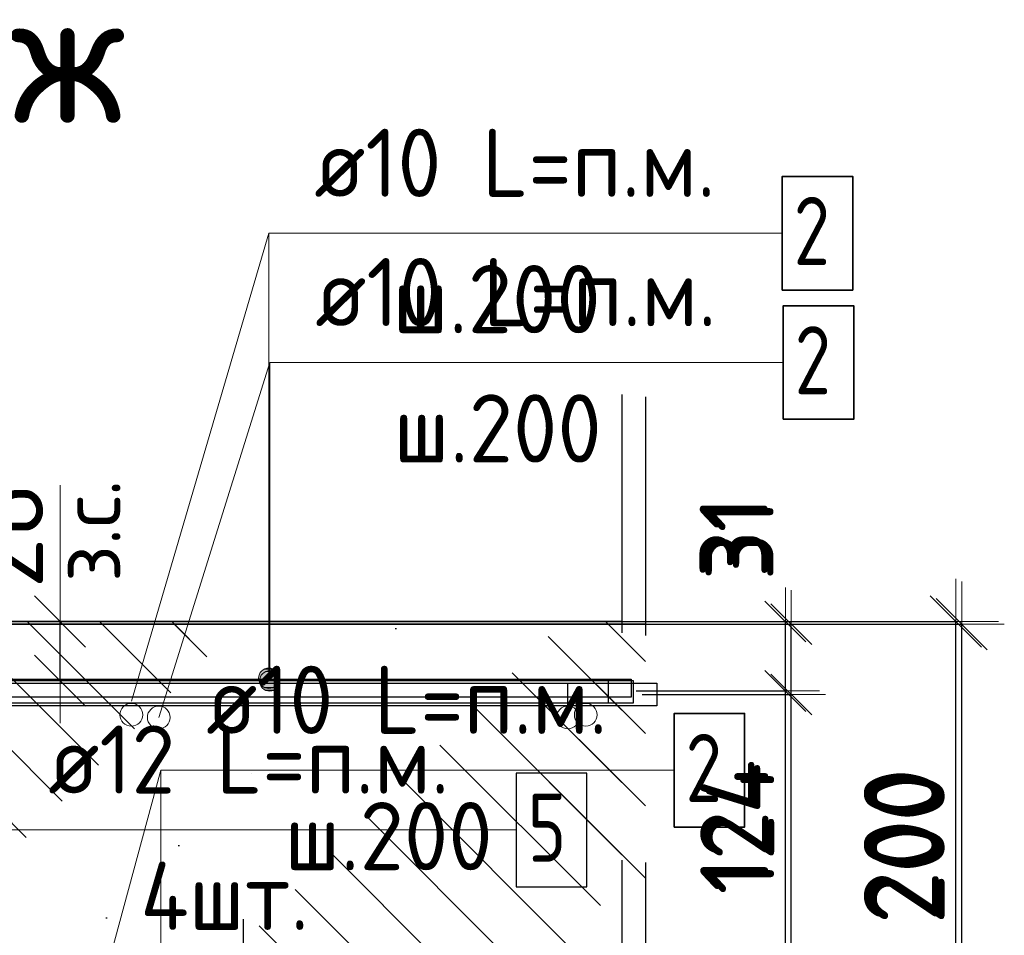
# Model space of a CAD drawing. Header units: metres. Extents: x -38 to 97, y -15 to 21.
# Tile 40 of 229: x 72.451 to 72.884, y 2.407 to 2.81. Entities that reach past the tile are written whole.
import ezdxf

# ---------------------------------------------------------------- set-up
doc = ezdxf.new("R2010")
doc.units = ezdxf.units.M
doc.header["$PDMODE"] = 65
doc.linetypes.add('______4', pattern=[0.135, 0.105, -0.03])
for name, color, linetype, lineweight in [('XR$3$Арм. стержнями верхней зоны', 180, 'Continuous', 35), ('XR$3$Арм.стержн. Арматура края', 96, 'Continuous', 35), ('XR$3$Размерная линия (1)', 7, 'Continuous', 13), ('XR$3$Размерная линия_ общее', 7, 'Continuous', 13), ('XR$4$Арм. стержнями верхней зоны', 180, 'Continuous', 35), ('XR$4$ВК__отв в полу 1-2 эт', 220, 'Continuous', 25), ('XR$6$Арм. стержнями верхней зоны', 180, 'Continuous', 35), ('XR$6$Арм.стержн. Арматура края', 96, 'Continuous', 35), ('XR$6$Арм.стержн. Доп. арматура', 180, 'Continuous', 35), ('XR$6$ВК__отв в полу 1-2 эт', 220, 'Continuous', 25), ('XR$6$Размерная линия (1)', 7, 'Continuous', 13), ('XR$6$Размерная линия_ общее', 7, 'Continuous', 13)]:
    doc.layers.add(name, color=color, linetype=linetype, lineweight=lineweight)
doc.styles.add('ISOCPEUR', font='txt')
doc.dimstyles.new('DIMSTYLE_11', dxfattribs={"dimtxt": 0.033, "dimasz": 0.0375, "dimexe": 0, "dimexo": 0, "dimgap": 0.0165, "dimtad": 2, "dimdec": 0, "dimlfac": 1000, "dimrnd": 1, "dimzin": 12, "dimdsep": 46, "dimtxsty": 'ISOCPEUR', "dimblk1": 'ALL_ML_STRICH', "dimblk2": 'ALL_ML_STRICH', "dimsah": 1, "dimcen": 0, "dimclrd": 7, "dimclre": 256, "dimclrt": 7, "dimadec": 0, "dimazin": 0, "dimtfac": 1, "dimtdec": 0, "dimtix": 1, "dimtmove": 2, "dimatfit": 3, "dimfxl": 0, "dimtvp": 1.2, "dimtzin": 0, "dimlwd": 0, "dimlwe": -3, "dimarcsym": 0})
doc.dimstyles.new('DIMSTYLE_12', dxfattribs={"dimtxt": 0.03, "dimasz": 0.03, "dimexe": 0, "dimexo": 0, "dimgap": 0.015, "dimtad": 2, "dimdec": 0, "dimlfac": 1000, "dimrnd": 1, "dimzin": 12, "dimdsep": 46, "dimtxsty": 'ISOCPEUR', "dimblk1": 'ALL_ML_STRICH', "dimblk2": 'ALL_ML_STRICH', "dimsah": 1, "dimcen": 0, "dimclrd": 7, "dimclre": 256, "dimclrt": 7, "dimadec": 0, "dimazin": 0, "dimtfac": 1, "dimtdec": 0, "dimtix": 1, "dimtmove": 2, "dimatfit": 3, "dimfxl": 0, "dimtzin": 0, "dimlwd": 0, "dimlwe": -3, "dimarcsym": 0})
doc.dimstyles.new('DIMSTYLE_14', dxfattribs={"dimtxt": 0.03, "dimasz": 0.03, "dimexe": 0, "dimexo": 0, "dimgap": 0.015, "dimtad": 2, "dimdec": 0, "dimlfac": 1000, "dimrnd": 1, "dimzin": 12, "dimdsep": 46, "dimtxsty": 'ISOCPEUR', "dimblk1": 'ALL_ML_STRICH', "dimblk2": 'ALL_ML_STRICH', "dimsah": 1, "dimcen": 0, "dimclrd": 7, "dimclre": 256, "dimclrt": 7, "dimadec": 0, "dimazin": 0, "dimtfac": 1, "dimtdec": 0, "dimtix": 1, "dimtmove": 2, "dimatfit": 3, "dimfxl": 0, "dimtvp": 1.2, "dimtzin": 0, "dimlwd": 0, "dimlwe": -3, "dimarcsym": 0})
doc.dimstyles.new('DIMSTYLE_8', dxfattribs={"dimtxt": 0.033, "dimasz": 0.0375, "dimexe": 0, "dimexo": 0, "dimgap": 0.0165, "dimtad": 2, "dimdec": 0, "dimlfac": 1000, "dimrnd": 1, "dimzin": 12, "dimdsep": 46, "dimtxsty": 'ISOCPEUR', "dimblk1": 'ALL_ML_STRICH', "dimblk2": 'ALL_ML_STRICH', "dimsah": 1, "dimcen": 0, "dimclrd": 7, "dimclre": 256, "dimclrt": 7, "dimadec": 0, "dimazin": 0, "dimtfac": 1, "dimtdec": 0, "dimtix": 1, "dimtmove": 2, "dimatfit": 3, "dimfxl": 0, "dimtzin": 0, "dimlwd": 0, "dimlwe": -3, "dimarcsym": 0})
pattern_1 = [(135, (0, 0), (-0.031819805, -0.031819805), [0.4, -0.05, 0, -0.05]), (135, (-0.01591, -0.01591), (-0.031819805, -0.031819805), [0.8, -0.1, 0.1, -0.1])]

# ---------------------------------------------------------------- blocks, each defined once
blk = doc.blocks.new('ALL_ML_STRICH')
at = {"color": 0, "linetype": 'ByBlock', "lineweight": -2}
for p, q in [((0, -0.5), (0, 0.5)), ((-0.3, -0.3), (0.3, 0.3)), ((-1, 0), (0.5, 0))]:
    blk.add_line(p, q, dxfattribs=at)
blk = doc.blocks.new('*D97')
at = {"layer": 'DEFPOINTS', "color": 7, "linetype": 'Continuous', "lineweight": 13, "transparency": 33554687}
for p in [(72.69392, 2.54403), (72.69392, 2.34403), (72.86547, 2.34403)]:
    blk.add_point(p, dxfattribs=at)
at = {"layer": 'XR$3$Размерная линия_ общее', "color": 253, "linetype": 'Continuous', "lineweight": -2, "true_color": 0xa0a0a0, "transparency": 33554687}
for p, q in [((72.71392, 2.54403), (72.86547, 2.54403)), ((72.71392, 2.34403), (72.86547, 2.34403))]:
    blk.add_line(p, q, dxfattribs=at)
at = {"layer": 'XR$3$Размерная линия_ общее', "color": 7, "linetype": 'Continuous', "lineweight": -2, "transparency": 33554687}
blk.add_line((72.86547, 2.34403), (72.86547, 2.54403), dxfattribs=at)
at = {"layer": 'XR$3$Размерная линия_ общее', "color": 7, "linetype": 'Continuous', "lineweight": 13, "transparency": 33554687, "xscale": 0.0375, "yscale": 0.0375, "zscale": 0.0375}
for p, rotation in [((72.86547, 2.54403), 90), ((72.86547, 2.34403), 270)]:
    blk.add_blockref('ALL_ML_STRICH', p, dxfattribs=dict(at, rotation=rotation))
at = {"layer": 'XR$3$Размерная линия_ общее', "color": 7, "linetype": 'Continuous', "lineweight": 13, "transparency": 33554687, "insert": (72.84147, 2.44568), "char_height": 0.033, "width": 0.099, "attachment_point": 5, "rotation": 90, "style": 'ISOCPEUR'}
blk.add_mtext('\\A1;{200}', dxfattribs=at)
blk = doc.blocks.new('*D217')
at = {"layer": 'DEFPOINTS', "color": 7, "linetype": 'Continuous', "lineweight": 13, "transparency": 33554687}
for p in [(72.70483, 2.51303), (72.69781, 2.38903), (72.79047, 2.38903)]:
    blk.add_point(p, dxfattribs=at)
at = {"layer": 'XR$3$Размерная линия (1)', "color": 9, "linetype": 'Continuous', "lineweight": -2, "true_color": 0xc7c7c7, "transparency": 33554687}
for p, q in [((72.72483, 2.51303), (72.79047, 2.51303)), ((72.71781, 2.38903), (72.79047, 2.38903))]:
    blk.add_line(p, q, dxfattribs=at)
at = {"layer": 'XR$3$Размерная линия (1)', "color": 7, "linetype": 'Continuous', "lineweight": -2, "transparency": 33554687}
blk.add_line((72.79047, 2.38903), (72.79047, 2.51303), dxfattribs=at)
at = {"layer": 'XR$3$Размерная линия (1)', "color": 7, "linetype": 'Continuous', "lineweight": 13, "transparency": 33554687, "xscale": 0.03, "yscale": 0.03, "zscale": 0.03}
for p, rotation in [((72.79047, 2.51303), 90), ((72.79047, 2.38903), 270)]:
    blk.add_blockref('ALL_ML_STRICH', p, dxfattribs=dict(at, rotation=rotation))
at = {"layer": 'XR$3$Размерная линия (1)', "color": 7, "linetype": 'Continuous', "lineweight": 13, "transparency": 33554687, "insert": (72.76797, 2.45403), "char_height": 0.03, "width": 0.09, "attachment_point": 5, "rotation": 90, "style": 'ISOCPEUR'}
blk.add_mtext('\\A1;{124}', dxfattribs=at)
blk = doc.blocks.new('*D218')
at = {"layer": 'DEFPOINTS', "color": 7, "linetype": 'Continuous', "lineweight": 13, "transparency": 33554687}
for p in [(72.68696, 2.54403), (72.70483, 2.51303), (72.79047, 2.51303)]:
    blk.add_point(p, dxfattribs=at)
at = {"layer": 'XR$3$Размерная линия (1)', "color": 9, "linetype": 'Continuous', "lineweight": -2, "true_color": 0xc7c7c7, "transparency": 33554687}
for p, q in [((72.70696, 2.54403), (72.79047, 2.54403)), ((72.72483, 2.51303), (72.79047, 2.51303))]:
    blk.add_line(p, q, dxfattribs=at)
at = {"layer": 'XR$3$Размерная линия (1)', "color": 7, "linetype": 'Continuous', "lineweight": -2, "transparency": 33554687}
blk.add_line((72.79047, 2.51303), (72.79047, 2.54403), dxfattribs=at)
at = {"layer": 'XR$3$Размерная линия (1)', "color": 7, "linetype": 'Continuous', "lineweight": 13, "transparency": 33554687, "xscale": 0.03, "yscale": 0.03, "zscale": 0.03}
for p, rotation in [((72.79047, 2.54403), 90), ((72.79047, 2.51303), 270)]:
    blk.add_blockref('ALL_ML_STRICH', p, dxfattribs=dict(at, rotation=rotation))
at = {"layer": 'XR$3$Размерная линия (1)', "color": 7, "linetype": 'Continuous', "lineweight": 13, "transparency": 33554687, "insert": (72.76773, 2.58132), "char_height": 0.03, "width": 0.06, "attachment_point": 5, "rotation": 90, "style": 'ISOCPEUR'}
blk.add_mtext('\\A1;{31}', dxfattribs=at)
blk = doc.blocks.new('*D828')
at = {"layer": 'DEFPOINTS', "color": 7, "linetype": 'Continuous', "lineweight": 13, "transparency": 33554687}
for p in [(72.69135, 2.54518), (72.69135, 2.34518), (72.8629, 2.34518)]:
    blk.add_point(p, dxfattribs=at)
at = {"layer": 'XR$6$Размерная линия_ общее', "color": 253, "linetype": 'Continuous', "lineweight": -2, "true_color": 0xa0a0a0, "transparency": 33554687}
for p, q in [((72.71135, 2.54518), (72.8629, 2.54518)), ((72.71135, 2.34518), (72.8629, 2.34518))]:
    blk.add_line(p, q, dxfattribs=at)
at = {"layer": 'XR$6$Размерная линия_ общее', "color": 7, "linetype": 'Continuous', "lineweight": -2, "transparency": 33554687}
blk.add_line((72.8629, 2.34518), (72.8629, 2.54518), dxfattribs=at)
at = {"layer": 'XR$6$Размерная линия_ общее', "color": 7, "linetype": 'Continuous', "lineweight": 13, "transparency": 33554687, "xscale": 0.0375, "yscale": 0.0375, "zscale": 0.0375}
for p, rotation in [((72.8629, 2.54518), 90), ((72.8629, 2.34518), 270)]:
    blk.add_blockref('ALL_ML_STRICH', p, dxfattribs=dict(at, rotation=rotation))
at = {"layer": 'XR$6$Размерная линия_ общее', "color": 7, "linetype": 'Continuous', "lineweight": 13, "transparency": 33554687, "insert": (72.8389, 2.44683), "char_height": 0.033, "width": 0.099, "attachment_point": 5, "rotation": 90, "style": 'ISOCPEUR'}
blk.add_mtext('\\A1;{200}', dxfattribs=at)
blk = doc.blocks.new('*D940')
at = {"layer": 'DEFPOINTS', "color": 7, "linetype": 'Continuous', "lineweight": 13, "transparency": 33554687}
for p in [(72.70226, 2.51461), (72.69524, 2.39018), (72.7879, 2.39018)]:
    blk.add_point(p, dxfattribs=at)
at = {"layer": 'XR$6$Размерная линия (1)', "color": 9, "linetype": 'Continuous', "lineweight": -2, "true_color": 0xc7c7c7, "transparency": 33554687}
for p, q in [((72.72226, 2.51461), (72.7879, 2.51461)), ((72.71524, 2.39018), (72.7879, 2.39018))]:
    blk.add_line(p, q, dxfattribs=at)
at = {"layer": 'XR$6$Размерная линия (1)', "color": 7, "linetype": 'Continuous', "lineweight": -2, "transparency": 33554687}
blk.add_line((72.7879, 2.39018), (72.7879, 2.51461), dxfattribs=at)
at = {"layer": 'XR$6$Размерная линия (1)', "color": 7, "linetype": 'Continuous', "lineweight": 13, "transparency": 33554687, "xscale": 0.03, "yscale": 0.03, "zscale": 0.03}
for p, rotation in [((72.7879, 2.51461), 90), ((72.7879, 2.39018), 270)]:
    blk.add_blockref('ALL_ML_STRICH', p, dxfattribs=dict(at, rotation=rotation))
at = {"layer": 'XR$6$Размерная линия (1)', "color": 7, "linetype": 'Continuous', "lineweight": 13, "transparency": 33554687, "insert": (72.7654, 2.4554), "char_height": 0.03, "width": 0.09, "attachment_point": 5, "rotation": 90, "style": 'ISOCPEUR'}
blk.add_mtext('\\A1;{124}', dxfattribs=at)
blk = doc.blocks.new('*D941')
at = {"layer": 'DEFPOINTS', "color": 7, "linetype": 'Continuous', "lineweight": 13, "transparency": 33554687}
for p in [(72.68439, 2.54518), (72.70226, 2.51461), (72.7879, 2.51461)]:
    blk.add_point(p, dxfattribs=at)
at = {"layer": 'XR$6$Размерная линия (1)', "color": 9, "linetype": 'Continuous', "lineweight": -2, "true_color": 0xc7c7c7, "transparency": 33554687}
for p, q in [((72.70439, 2.54518), (72.7879, 2.54518)), ((72.72226, 2.51461), (72.7879, 2.51461))]:
    blk.add_line(p, q, dxfattribs=at)
at = {"layer": 'XR$6$Размерная линия (1)', "color": 7, "linetype": 'Continuous', "lineweight": -2, "transparency": 33554687}
blk.add_line((72.7879, 2.51461), (72.7879, 2.54518), dxfattribs=at)
at = {"layer": 'XR$6$Размерная линия (1)', "color": 7, "linetype": 'Continuous', "lineweight": 13, "transparency": 33554687, "xscale": 0.03, "yscale": 0.03, "zscale": 0.03}
for p, rotation in [((72.7879, 2.54518), 90), ((72.7879, 2.51461), 270)]:
    blk.add_blockref('ALL_ML_STRICH', p, dxfattribs=dict(at, rotation=rotation))
at = {"layer": 'XR$6$Размерная линия (1)', "color": 7, "linetype": 'Continuous', "lineweight": 13, "transparency": 33554687, "insert": (72.76516, 2.58247), "char_height": 0.03, "width": 0.06, "attachment_point": 5, "rotation": 90, "style": 'ISOCPEUR'}
blk.add_mtext('\\A1;{31}', dxfattribs=at)
blk = doc.blocks.new('*D951')
at = {"layer": 'DEFPOINTS', "color": 7, "linetype": 'Continuous', "lineweight": 13, "transparency": 33554687}
for p in [(72.4287, 2.54518), (72.4287, 2.51918), (72.46868, 2.51918)]:
    blk.add_point(p, dxfattribs=at)
at = {"layer": 'XR$6$Размерная линия_ общее', "color": 253, "linetype": 'Continuous', "lineweight": -2, "true_color": 0xa0a0a0, "transparency": 33554687}
for p, q in [((72.4487, 2.54518), (72.46868, 2.54518)), ((72.4487, 2.51918), (72.46868, 2.51918))]:
    blk.add_line(p, q, dxfattribs=at)
at = {"layer": 'XR$6$Размерная линия_ общее', "color": 7, "linetype": 'Continuous', "lineweight": -2, "transparency": 33554687}
blk.add_line((72.46868, 2.51918), (72.46868, 2.54518), dxfattribs=at)
at = {"layer": 'XR$6$Размерная линия_ общее', "color": 7, "linetype": 'Continuous', "lineweight": 13, "transparency": 33554687, "xscale": 0.0375, "yscale": 0.0375, "zscale": 0.0375}
for p, rotation in [((72.46868, 2.54518), 90), ((72.46868, 2.51918), 270)]:
    blk.add_blockref('ALL_ML_STRICH', p, dxfattribs=dict(at, rotation=rotation))
at = {"layer": 'XR$6$Размерная линия_ общее', "color": 7, "linetype": 'Continuous', "lineweight": 13, "transparency": 33554687, "insert": (72.46822, 2.56255), "char_height": 0.027, "width": 0.00135, "attachment_point": 1, "rotation": 90, "line_spacing_factor": 0.60241, "style": 'ISOCPEUR'}
blk.add_mtext('з.с.', dxfattribs=at)
at = {"layer": 'XR$6$Размерная линия_ общее', "color": 7, "linetype": 'Continuous', "lineweight": 13, "transparency": 33554687, "insert": (72.44468, 2.58291), "char_height": 0.033, "width": 0.066, "attachment_point": 5, "rotation": 90, "style": 'ISOCPEUR'}
blk.add_mtext('\\A1;{26}', dxfattribs=at)

msp = doc.modelspace()

# ---------------------------------------------------------------- hatches: boundary and pattern name
at = {"linetype": 'Continuous', "lineweight": 13, "transparency": 33554687}
h = msp.add_hatch(dxfattribs=at)
h.set_pattern_fill('__________540', scale=0.015, style=0, pattern_type=2)
h.set_pattern_definition(pattern_1)
h.paths.add_polyline_path([(72.47211, 2.54403), (72.17211, 2.54403), (72.17211, 2.18403), (72.47211, 2.18403)], flags=0)
h = msp.add_hatch(dxfattribs=at)
h.set_pattern_fill('__________540', scale=0.015, style=0, pattern_type=2)
h.set_pattern_definition(pattern_1)
h.paths.add_polyline_path([(72.40003, 2.54518), (72.40003, 2.34518), (72.71593, 2.34518), (72.71593, 2.54518)], flags=0)
at = {"linetype": 'Continuous', "lineweight": 25, "transparency": 33554687}
h = msp.add_hatch(dxfattribs=at)
h.set_pattern_fill('__________540', scale=0.015, style=0, pattern_type=2)
h.set_pattern_definition(pattern_1)
h.paths.add_polyline_path([(72.47211, 2.54403), (72.47211, 2.34403), (72.72626, 2.34403), (72.72626, 2.54403)], flags=0)
at = {"layer": 'XR$3$Арм. стержнями верхней зоны', "linetype": 'Continuous', "lineweight": 13, "transparency": 33554687}
for points in [[(72.5632, 2.5229), (72.5587, 2.5229), (72.55708, 2.52128)], [(72.5632, 2.5229), (72.55708, 2.52128), (72.56482, 2.52128)], [(72.5587, 2.5229), (72.5632, 2.5229), (72.56095, 2.52353)], [(72.56482, 2.52128), (72.55708, 2.52128), (72.55645, 2.51903)], [(72.56482, 2.52128), (72.55645, 2.51903), (72.56545, 2.51903)], [(72.56545, 2.51903), (72.55645, 2.51903), (72.55708, 2.51678)], [(72.56545, 2.51903), (72.55708, 2.51678), (72.56482, 2.51678)], [(72.56482, 2.51678), (72.55708, 2.51678), (72.5587, 2.51516)], [(72.56482, 2.51678), (72.5587, 2.51516), (72.5632, 2.51516)], [(72.5632, 2.51516), (72.5587, 2.51516), (72.56095, 2.51453)]]:
    msp.add_hatch(color=7, dxfattribs=at).paths.add_polyline_path(points)
at = {"layer": 'XR$6$Арм. стержнями верхней зоны', "linetype": 'Continuous', "lineweight": 13, "transparency": 33554687}
for points in [[(72.56438, 2.52243), (72.55664, 2.52243), (72.55601, 2.52018)], [(72.56438, 2.52243), (72.55601, 2.52018), (72.56501, 2.52018)], [(72.56276, 2.52405), (72.55826, 2.52405), (72.55664, 2.52243)], [(72.56276, 2.52405), (72.55664, 2.52243), (72.56438, 2.52243)], [(72.55826, 2.52405), (72.56276, 2.52405), (72.56051, 2.52468)], [(72.56501, 2.52018), (72.55601, 2.52018), (72.55664, 2.51793)], [(72.56501, 2.52018), (72.55664, 2.51793), (72.56438, 2.51793)], [(72.56438, 2.51793), (72.55664, 2.51793), (72.55826, 2.51631)], [(72.56438, 2.51793), (72.55826, 2.51631), (72.56276, 2.51631)], [(72.56276, 2.51631), (72.55826, 2.51631), (72.56051, 2.51568)]]:
    msp.add_hatch(color=7, dxfattribs=at).paths.add_polyline_path(points)

# ---------------------------------------------------------------- linework, layer by layer
at = {"color": 7, "linetype": 'Continuous', "lineweight": 13, "transparency": 33554687}
for p, q in [((72.51211, 2.50298), (72.56095, 2.6592)), ((72.46868, 2.54518), (72.46868, 2.60518))]:
    msp.add_line(p, q, dxfattribs=at)
at = {"color": 7, "linetype": '______4', "lineweight": 25, "transparency": 33554687}
for p, q in [((72.71593, 2.64518), (72.71593, 2.24518)), ((72.72626, 2.64403), (72.72626, 2.24403)), ((72.54928, 2.41411), (72.54928, 2.01411))]:
    msp.add_line(p, q, dxfattribs=at)
at = {"color": 7, "linetype": 'Continuous', "lineweight": 35, "transparency": 33554687}
for p, q in [((72.47211, 2.54403), (72.17211, 2.54403)), ((72.71593, 2.54518), (72.40003, 2.54518)), ((72.72626, 2.54403), (72.47211, 2.54403))]:
    msp.add_line(p, q, dxfattribs=at)
at = {"color": 7, "linetype": 'Continuous', "lineweight": 13, "transparency": 33554687}
for centre in [(72.50003, 2.50413), (72.70003, 2.50413), (72.51211, 2.50298), (72.69211, 2.50298)]:
    msp.add_circle(centre, 0.005, dxfattribs=at)
at = {"layer": 'XR$3$Арм. стержнями верхней зоны', "color": 7, "linetype": 'Continuous', "lineweight": 13, "transparency": 33554687}
for p, q in [((72.56095, 2.6592), (72.78695, 2.6592)), ((72.56095, 2.6592), (72.56095, 2.51903)), ((72.56095, 2.52353), (72.56095, 2.52353)), ((72.55645, 2.51903), (72.55645, 2.51903)), ((72.56545, 2.51903), (72.56545, 2.51903)), ((72.56095, 2.51453), (72.56095, 2.51453))]:
    msp.add_line(p, q, dxfattribs=at)
at = {"layer": 'XR$3$Арм. стержнями верхней зоны', "color": 7, "linetype": 'Continuous', "lineweight": 35, "transparency": 33554687}
msp.add_lwpolyline([(72.78695, 2.6342), (72.81795, 2.6342), (72.81795, 2.6842), (72.78695, 2.6842), (72.78695, 2.6342)], dxfattribs=at)
at = {"layer": 'XR$3$Арм. стержнями верхней зоны', "color": 4, "linetype": 'Continuous', "lineweight": 25, "transparency": 33554687}
msp.add_lwpolyline([(72.19209, 2.51803), (72.73126, 2.51803), (72.73126, 2.50803), (72.19209, 2.50803), (72.19209, 2.51803)], dxfattribs=at)
at = {"layer": 'XR$3$Арм. стержнями верхней зоны', "color": 7, "linetype": 'Continuous', "lineweight": 13, "transparency": 33554687}
msp.add_circle((72.56095, 2.51903), 0.0045, dxfattribs=at)
at = {"layer": 'XR$3$Арм.стержн. Арматура края', "color": 4, "linetype": 'Continuous', "lineweight": 25, "transparency": 33554687}
for points in [[(72.22538, 2.51803), (72.69203, 2.51803), (72.69203, 2.50803)], [(72.69203, 2.50803), (72.22607, 2.50803)]]:
    msp.add_lwpolyline(points, dxfattribs=at)
at = {"layer": 'XR$4$Арм. стержнями верхней зоны', "color": 7, "linetype": 'Continuous', "lineweight": 13, "transparency": 33554687}
for q in [(72.73894, 2.47971), (72.51294, 2.28916)]:
    msp.add_line((72.51294, 2.47971), q, dxfattribs=at)
at = {"layer": 'XR$4$Арм. стержнями верхней зоны', "color": 7, "linetype": 'Continuous', "lineweight": 35, "transparency": 33554687}
msp.add_lwpolyline([(72.73894, 2.45471), (72.76994, 2.45471), (72.76994, 2.50471), (72.73894, 2.50471), (72.73894, 2.45471)], dxfattribs=at)
at = {"layer": 'XR$4$ВК__отв в полу 1-2 эт', "color": 7, "linetype": 'Continuous', "lineweight": 13, "transparency": 33554687}
msp.add_line((72.45868, 2.27911), (72.51294, 2.47971), dxfattribs=at)
at = {"layer": 'XR$6$Арм. стержнями верхней зоны', "color": 7, "linetype": 'Continuous', "lineweight": 13, "transparency": 33554687}
for p, q in [((72.56051, 2.71612), (72.78651, 2.71612)), ((72.56051, 2.71612), (72.56051, 2.52018)), ((72.56051, 2.52468), (72.56051, 2.52468)), ((72.55601, 2.52018), (72.55601, 2.52018)), ((72.56501, 2.52018), (72.56501, 2.52018)), ((72.56051, 2.51568), (72.56051, 2.51568))]:
    msp.add_line(p, q, dxfattribs=at)
at = {"layer": 'XR$6$Арм. стержнями верхней зоны', "color": 7, "linetype": 'Continuous', "lineweight": 35, "transparency": 33554687}
msp.add_lwpolyline([(72.78651, 2.69112), (72.81751, 2.69112), (72.81751, 2.74112), (72.78651, 2.74112), (72.78651, 2.69112)], dxfattribs=at)
at = {"layer": 'XR$6$Арм. стержнями верхней зоны', "color": 4, "linetype": 'Continuous', "lineweight": 25, "transparency": 33554687}
msp.add_lwpolyline([(72.20003, 2.51918), (72.72093, 2.51918), (72.72093, 2.50918), (72.20003, 2.50918), (72.20003, 2.51918)], dxfattribs=at)
at = {"layer": 'XR$6$Арм. стержнями верхней зоны', "color": 7, "linetype": 'Continuous', "lineweight": 13, "transparency": 33554687}
msp.add_circle((72.56051, 2.52018), 0.0045, dxfattribs=at)
at = {"layer": 'XR$6$Арм.стержн. Арматура края', "color": 4, "linetype": 'Continuous', "lineweight": 25, "transparency": 33554687}
msp.add_lwpolyline([(72.23851, 2.51918), (72.70995, 2.51918), (72.70995, 2.50918), (72.2392, 2.50918)], dxfattribs=at)
at = {"layer": 'XR$6$Арм.стержн. Арматура края', "color": 40, "linetype": 'Continuous', "lineweight": 25, "transparency": 33554687}
msp.add_lwpolyline([(72.43396, 2.51982), (72.71993, 2.51982), (72.71993, 2.51182), (72.43413, 2.51182)], dxfattribs=at)
at = {"layer": 'XR$6$Арм.стержн. Доп. арматура', "color": 7, "linetype": 'Continuous', "lineweight": 13, "transparency": 33554687}
msp.add_line((72.44344, 2.45342), (72.66944, 2.45342), dxfattribs=at)
at = {"layer": 'XR$6$Арм.стержн. Доп. арматура', "color": 7, "linetype": 'Continuous', "lineweight": 25, "transparency": 33554687}
msp.add_lwpolyline([(72.66944, 2.42842), (72.70044, 2.42842), (72.70044, 2.47842), (72.66944, 2.47842), (72.66944, 2.42842)], dxfattribs=at)
at = {"layer": 'XR$6$ВК__отв в полу 1-2 эт', "color": 7, "linetype": 'Continuous', "lineweight": 13, "transparency": 33554687}
msp.add_line((72.50003, 2.51013), (72.56051, 2.71612), dxfattribs=at)

# ---------------------------------------------------------------- texts
at = {"color": 7, "linetype": 'Continuous', "lineweight": 13, "transparency": 33554687, "insert": (72.4968, 2.76454), "char_height": 0.06, "width": 0.1777778, "attachment_point": 9, "style": 'ISOCPEUR'}
msp.add_mtext('\\A1;{\\fISOCPEUR|i0|b0;\\H0.060000;\\W1.000000;\\C7;ж-ж}\\P', dxfattribs=at)
at = {"layer": 'XR$3$Арм. стержнями верхней зоны', "color": 7, "linetype": 'Continuous', "lineweight": 25, "transparency": 33554687, "char_height": 0.03, "attachment_point": 7, "style": 'ISOCPEUR'}
for s, insert, width in [('\\W0.94;ø10 L=п.м.', (72.58095, 2.6752), 0.1999831), ('\\W0.78;2', (72.79195, 2.6452), 0.0326407), ('\\W0.95;ш.200 ', (72.61545, 2.6152), 0.1311997)]:
    msp.add_mtext(s, dxfattribs=dict(at, insert=insert, width=width))
at = {"layer": 'XR$4$Арм. стержнями верхней зоны', "color": 7, "linetype": 'Continuous', "lineweight": 25, "transparency": 33554687, "char_height": 0.03, "attachment_point": 7, "style": 'ISOCPEUR'}
for s, insert, width in [('\\W0.94;ø10 L=п.м.', (72.53294, 2.49571), 0.199983), ('\\W0.78;2', (72.74394, 2.46571), 0.0326407), ('\\W0.95;ш.200 ', (72.56744, 2.43571), 0.1311997)]:
    msp.add_mtext(s, dxfattribs=dict(at, insert=insert, width=width))
at = {"layer": 'XR$6$Арм. стержнями верхней зоны', "color": 7, "linetype": 'Continuous', "lineweight": 25, "transparency": 33554687, "char_height": 0.03, "attachment_point": 7, "style": 'ISOCPEUR'}
for s, insert, width in [('\\W0.94;ø10 L=п.м.', (72.58051, 2.73212), 0.1999832), ('\\W0.78;2', (72.79151, 2.70212), 0.0326407), ('\\W0.95;ш.200 ', (72.61501, 2.67212), 0.1311996)]:
    msp.add_mtext(s, dxfattribs=dict(at, insert=insert, width=width))
at = {"layer": 'XR$6$Арм.стержн. Доп. арматура', "color": 7, "linetype": 'Continuous', "lineweight": 25, "transparency": 33554687, "char_height": 0.03, "attachment_point": 7, "style": 'ISOCPEUR'}
for s, insert, width in [('\\W0.94;ø12 L=п.м.', (72.46344, 2.46942), 0.1999832), ('\\W0.78;5', (72.67444, 2.43942), 0.0326407), ('\\W0.95;4шт. ', (72.50394, 2.40942), 0.1191575)]:
    msp.add_mtext(s, dxfattribs=dict(at, insert=insert, width=width))

# ---------------------------------------------------------------- dimensions: what is measured, and where the dimension line sits
at = {"layer": 'XR$3$Размерная линия (1)', "color": 7, "linetype": 'Continuous', "lineweight": 13, "transparency": 33554687}
for base, p1, p2, dimstyle, picture, middle in [((72.79047, 2.54403), (72.72483, 2.51303), (72.70696, 2.54403), 'DIMSTYLE_14', '*D218', (72.76773, 2.58132)), ((72.79047, 2.51303), (72.71781, 2.38903), (72.72483, 2.51303), 'DIMSTYLE_12', '*D217', (72.76797, 2.45403))]:
    dim = msp.add_linear_dim(base=base, p1=p1, p2=p2, angle=90, dimstyle=dimstyle, override={"dimpost": '<>', "dimclrd": 7, "dimclre": 9, "dimclrt": 7, "dimlwd": 0, "dimlwe": 65533}, dxfattribs=at)
    dim.commit()
    dim.dimension.update_dxf_attribs({"geometry": picture, "text_midpoint": middle, "dimtype": 160})
at = {"layer": 'XR$3$Размерная линия_ общее', "color": 7, "linetype": 'Continuous', "lineweight": 13, "transparency": 33554687}
dim = msp.add_linear_dim(base=(72.86547, 2.54403), p1=(72.71392, 2.34403), p2=(72.71392, 2.54403), angle=90, dimstyle='DIMSTYLE_8', override={"dimpost": '<>', "dimclrd": 7, "dimclre": 253, "dimclrt": 7, "dimlwd": 0, "dimlwe": 65533}, dxfattribs=at)
dim.commit()
dim.dimension.update_dxf_attribs({"geometry": '*D97', "text_midpoint": (72.84147, 2.44568), "dimtype": 160})
at = {"layer": 'XR$6$Размерная линия (1)', "color": 7, "linetype": 'Continuous', "lineweight": 13, "transparency": 33554687}
for base, p1, p2, dimstyle, picture, middle in [((72.7879, 2.54518), (72.72226, 2.51461), (72.70439, 2.54518), 'DIMSTYLE_14', '*D941', (72.76516, 2.58247)), ((72.7879, 2.51461), (72.71524, 2.39018), (72.72226, 2.51461), 'DIMSTYLE_12', '*D940', (72.7654, 2.4554))]:
    dim = msp.add_linear_dim(base=base, p1=p1, p2=p2, angle=90, dimstyle=dimstyle, override={"dimpost": '<>', "dimclrd": 7, "dimclre": 9, "dimclrt": 7, "dimlwd": 0, "dimlwe": 65533}, dxfattribs=at)
    dim.commit()
    dim.dimension.update_dxf_attribs({"geometry": picture, "text_midpoint": middle, "dimtype": 160})
at = {"layer": 'XR$6$Размерная линия_ общее', "color": 7, "linetype": 'Continuous', "lineweight": 13, "transparency": 33554687}
dim = msp.add_linear_dim(base=(72.46868, 2.54518), p1=(72.4487, 2.51918), p2=(72.4487, 2.54518), angle=90, text='<>\\Xз.с.', dimstyle='DIMSTYLE_11', override={"dimpost": '<>', "dimclrd": 7, "dimclre": 253, "dimclrt": 7, "dimlwd": 0, "dimlwe": 65533}, dxfattribs=at)
dim.commit()
dim.dimension.update_dxf_attribs({"geometry": '*D951', "text_midpoint": (72.44468, 2.58291), "dimtype": 160})
dim = msp.add_linear_dim(base=(72.8629, 2.54518), p1=(72.71135, 2.34518), p2=(72.71135, 2.54518), angle=90, dimstyle='DIMSTYLE_8', override={"dimpost": '<>', "dimclrd": 7, "dimclre": 253, "dimclrt": 7, "dimlwd": 0, "dimlwe": 65533}, dxfattribs=at)
dim.commit()
dim.dimension.update_dxf_attribs({"geometry": '*D828', "text_midpoint": (72.8389, 2.44683), "dimtype": 160})

doc.saveas('drawing.dxf')
